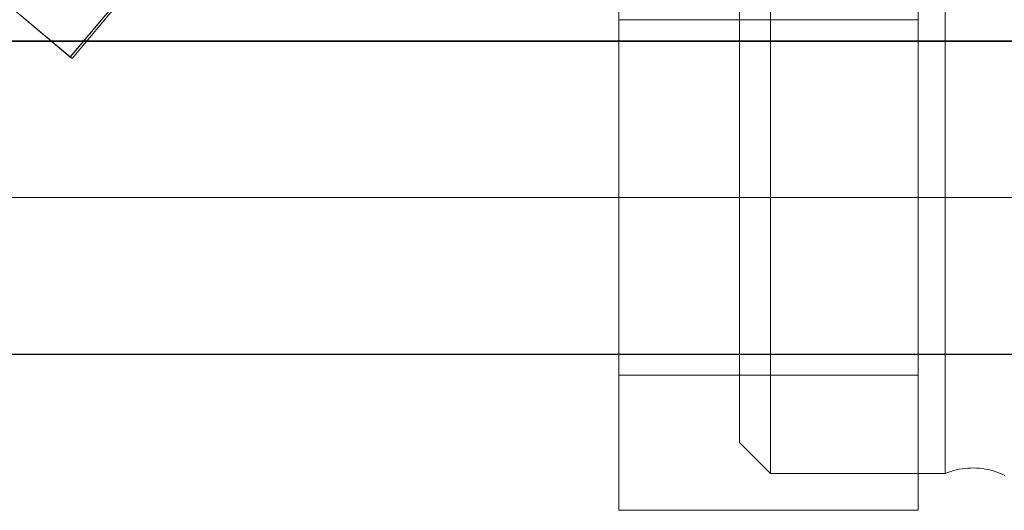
# Model space of a CAD drawing. Header units: millimetres. Extents: x -14995 to -11510, y 364 to 3070.
# Tile 8 of 29: x -14388 to -14341, y 2761 to 2785. Entities that reach past the tile are written whole.
import ezdxf

# ---------------------------------------------------------------- set-up
doc = ezdxf.new("R2010")
doc.units = ezdxf.units.MM
doc.layers.add('M-EQPM', color=50, linetype='Continuous', lineweight=18)

# ---------------------------------------------------------------- blocks, each defined once
blk = doc.blocks.new('HC_Heat Pump_GM_Saunier Duval_GeniaSet TEK_IS_kit complet_2C - HA 10-7_2 STB-985960-Niveau 0')
at = {"layer": 'M-EQPM'}
for p, q in [((33.319, -74.164), (23.775, -85.504)), ((33.322, -74.166), (23.778, -85.506)), ((23.86, -85.575), (33.404, -74.235)), ((50.1, -92.246), (50.1, -77.246)), ((50.1, -77.246), (50.1, -92.246)), ((64.476, -92.246), (64.476, -77.246)), ((64.476, -77.246), (64.476, -92.246)), ((57.379, -79.017), (57.379, -105.476)), ((57.379, -79.017), (57.379, -105.476)), ((65.764, -105.476), (65.764, -79.017)), ((65.764, -105.476), (65.764, -79.017)), ((55.9, -103.996), (55.9, -80.496)), ((55.9, -103.996), (55.9, -80.496)), ((19.951, -82.286), (23.778, -85.506)), ((23.775, -85.504), (19.969, -82.301)), ((64.476, -83.728), (50.1, -83.728)), ((50.1, -100.765), (50.1, -83.728)), ((50.1, -100.765), (50.1, -83.728)), ((64.476, -83.728), (64.476, -100.765)), ((64.476, -83.728), (64.476, -100.765)), ((150.2, -84.737), (-24.4, -84.737)), ((78.936, -84.756), (-24.4, -84.756)), ((23.775, -85.504), (23.86, -85.575)), ((23.778, -85.506), (23.86, -85.575)), ((78.768, -92.246), (-24.4, -92.246)), ((-24.4, -92.246), (150.2, -92.246)), ((50.1, -92.246), (50.1, -107.246)), ((50.1, -107.246), (50.1, -92.246)), ((64.476, -92.246), (50.1, -92.246)), ((50.1, -92.246), (64.476, -92.246)), ((64.476, -92.246), (64.476, -107.246)), ((64.476, -107.246), (64.476, -92.246)), ((-24.4, -99.756), (150.2, -99.756)), ((-24.4, -99.77), (78.629, -99.77)), ((50.1, -100.765), (64.476, -100.765)), ((55.9, -103.996), (57.379, -105.476)), ((57.379, -105.476), (65.764, -105.476)), ((50.1, -107.246), (64.476, -107.246)), ((50.1, -107.246), (64.476, -107.246))]:
    blk.add_line(p, q, dxfattribs=at)
at = {"layer": 'M-EQPM', "flags": 128}
blk.add_lwpolyline([(68.631, -105.572), (68.504, -105.513), (68.374, -105.459), (68.242, -105.41), (68.108, -105.367), (67.973, -105.329), (67.836, -105.296), (67.698, -105.269), (67.559, -105.248), (67.419, -105.232), (67.279, -105.221), (67.138, -105.217), (66.997, -105.218), (66.857, -105.224), (66.717, -105.236), (66.577, -105.254), (66.439, -105.277), (66.301, -105.306), (66.164, -105.341), (66.029, -105.38), (65.896, -105.426), (65.765, -105.476), (65.764, -105.476)], dxfattribs=at)

msp = doc.modelspace()

# ---------------------------------------------------------------- block references
at = {"layer": 'M-EQPM'}
msp.add_blockref('HC_Heat Pump_GM_Saunier Duval_GeniaSet TEK_IS_kit complet_2C - HA 10-7_2 STB-985960-Niveau 0', (-14409.45, 2868.526), dxfattribs=at)

doc.saveas('drawing.dxf')
